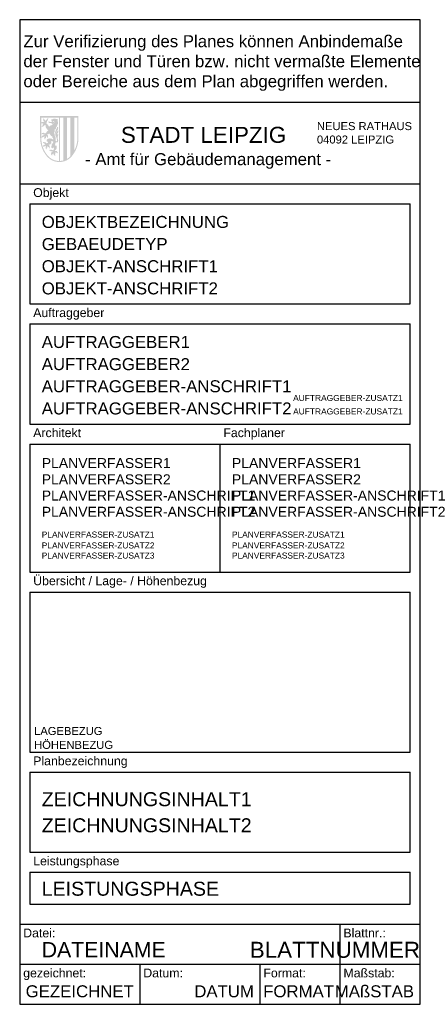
# Model space of a CAD drawing. Header units: metres. Extents: x -100 to 2, y 0 to 246.
import ezdxf
from ezdxf.enums import TextEntityAlignment as Align

# ---------------------------------------------------------------- set-up
doc = ezdxf.new("R2010")
doc.units = ezdxf.units.M
doc.styles.add('ARIAL', font='arial.ttf')

msp = doc.modelspace()

# ---------------------------------------------------------------- hatches: boundary and pattern name
at = {"linetype": 'Continuous'}
h = msp.add_hatch(color=256, dxfattribs=at)
h.paths.add_polyline_path([(-86.98, 211.93, -0.221543), (-90.1, 210.47, -0.221543), (-93.22, 211.93, -0.176331), (-94.89, 216.5), (-94.89, 222), (-90.1, 222), (-85.32, 222), (-85.32, 216.5, -0.176331)])
h.paths.add_polyline_path([(-89.11, 221.6), (-89.11, 210.88, -0.053374), (-89.91, 210.75), (-89.91, 221.6)], flags=16)
h.paths.add_polyline_path([(-90.18, 221.6), (-90.18, 210.74, -0.216368), (-93.02, 212.1, -0.176331), (-94.62, 216.5), (-94.62, 220.38), (-94.62, 220.38), (-94.62, 220.42), (-94.62, 221.6)], flags=16)
h.paths.add_polyline_path([(-88.21, 221.6), (-87.38, 221.6), (-87.38, 211.9, -0.069458), (-88.21, 211.25)], flags=16)
h.paths.add_polyline_path([(-90.54, 221.24), (-90.54, 220.87), (-90.52, 220.8), (-90.51, 220.81), (-90.48, 220.78), (-90.48, 220.53), (-90.42, 220.47), (-90.42, 220.25), (-90.47, 220.21), (-90.47, 219.99), (-90.53, 219.99), (-90.53, 219.8), (-90.61, 219.8), (-90.61, 219.63), (-90.66, 219.58), (-90.66, 219.45), (-90.74, 219.39), (-90.74, 219.35), (-90.76, 219.23), (-90.85, 219.23), (-90.85, 219.17), (-90.91, 219.17), (-90.91, 219.09), (-90.97, 219.02), (-90.97, 218.83), (-91.04, 218.74), (-91.04, 218.61), (-91.23, 218.61), (-91.23, 218.44), (-91.29, 218.38), (-91.29, 217.93), (-91.41, 217.84), (-91.41, 217.77), (-91.36, 217.72), (-91.36, 217.53), (-91.28, 217.44), (-91.28, 217.34), (-91.23, 217.28), (-91.23, 217.07), (-91.17, 217.02), (-91.08, 216.7), (-91.04, 216.65), (-91.04, 216.45), (-90.98, 216.4), (-90.98, 215.77), (-90.79, 215.6), (-90.67, 215.71), (-90.67, 216.09), (-90.73, 216.14), (-90.73, 216.35), (-90.8, 216.39), (-90.8, 216.5), (-90.86, 216.54), (-90.86, 216.65), (-90.92, 216.72), (-90.92, 216.81), (-91, 216.92), (-91, 217.04), (-91.06, 217.1), (-91.06, 217.28), (-91.11, 217.34), (-91.11, 217.72), (-91.17, 217.76), (-91.17, 217.84), (-91.12, 217.89), (-91.12, 218.15), (-91.04, 218.24), (-91.04, 218.35), (-90.99, 218.39), (-90.99, 218.47), (-90.92, 218.51), (-90.92, 218.59), (-90.81, 218.69), (-90.81, 218.77), (-90.73, 218.85), (-90.73, 218.92), (-90.67, 218.96), (-90.67, 219.24), (-90.58, 219.24), (-90.52, 219.25), (-90.46, 219.18), (-90.45, 219.19), (-90.42, 219.16), (-90.42, 219.05), (-90.36, 219.05), (-90.36, 218.94), (-90.41, 218.9), (-90.41, 218.75), (-90.47, 218.75), (-90.47, 218.56), (-90.6, 218.47), (-90.6, 218.39), (-90.73, 218.26), (-90.73, 218.17), (-90.79, 218.17), (-90.79, 217.99), (-90.85, 217.99), (-90.85, 217.83), (-90.82, 217.81), (-90.79, 217.83), (-90.72, 218.06), (-90.69, 218.06), (-90.61, 218.14), (-90.61, 218.23), (-90.55, 218.27), (-90.55, 218.36), (-90.51, 218.36), (-90.45, 218.44), (-90.39, 218.38), (-90.36, 218.35), (-90.36, 217.94), (-90.41, 217.9), (-90.41, 217.82), (-90.53, 217.71), (-90.53, 217.64), (-90.67, 217.53), (-90.67, 217.33), (-90.65, 217.31), (-90.6, 217.33), (-90.6, 217.47), (-90.54, 217.56), (-90.42, 217.47), (-90.42, 217.39), (-90.36, 217.34), (-90.36, 217.12), (-90.41, 217.1), (-90.41, 217.01), (-90.47, 216.96), (-90.47, 216.87), (-90.53, 216.87), (-90.53, 216.49), (-90.48, 216.49), (-90.48, 216.27), (-90.42, 216.22), (-90.42, 215.93), (-90.36, 215.93), (-90.36, 215.75), (-90.41, 215.71), (-90.41, 215.59), (-90.47, 215.53), (-90.47, 215.44), (-90.55, 215.44), (-90.65, 215.36), (-90.96, 215.36), (-91, 215.41), (-91.04, 215.38), (-91.04, 215.27), (-91.08, 215.23), (-91.1, 215.2), (-91.1, 214.96), (-91.17, 214.9), (-91.17, 214.66), (-90.99, 214.55), (-90.8, 214.55), (-90.8, 213.81), (-90.84, 213.79), (-90.84, 213.61), (-90.91, 213.61), (-90.91, 213.53), (-90.96, 213.48), (-91.06, 213.54), (-91.08, 213.56), (-91.17, 213.46), (-91.17, 213.38), (-91.08, 213.25), (-90.84, 213.25), (-90.79, 213.19), (-90.69, 213.19), (-90.67, 213.15), (-90.67, 213.09), (-90.54, 212.96), (-90.54, 212.63), (-90.56, 212.61), (-90.75, 212.8), (-90.86, 212.81), (-91.01, 212.81), (-91.12, 212.91), (-91.19, 212.82), (-91.17, 212.79), (-91.17, 212.72), (-91.1, 212.65), (-91.1, 212.45), (-91.17, 212.38), (-91.17, 212.26), (-91.1, 212.14), (-91.1, 212.06), (-91.27, 212.06), (-91.32, 212.12), (-91.43, 212.12), (-91.43, 212.21), (-91.56, 212.4), (-91.56, 212.48), (-91.61, 212.52), (-91.56, 212.59), (-91.56, 212.73), (-91.56, 212.81), (-91.61, 212.77), (-91.61, 212.7), (-91.66, 212.66), (-91.66, 212.57), (-91.66, 212.57), (-91.76, 212.48), (-91.85, 212.48), (-91.85, 212.17), (-92.05, 212.2), (-92.12, 212.41), (-92.17, 212.46), (-92.17, 212.6), (-92.11, 212.66), (-92.11, 212.85), (-91.96, 212.99), (-91.76, 212.99), (-91.85, 213.13), (-92.18, 213.13), (-92.21, 213.11), (-92.23, 213.13), (-92.23, 213.23), (-92.31, 213.23), (-92.4, 213.3), (-92.61, 213.3), (-92.61, 213.4), (-92.47, 213.56), (-92.28, 213.56), (-92.22, 213.5), (-92.13, 213.56), (-92.04, 213.56), (-91.96, 213.49), (-91.83, 213.49), (-91.74, 213.43), (-91.61, 213.43), (-91.61, 213.48), (-91.55, 213.52), (-91.55, 213.66), (-91.48, 213.73), (-91.48, 213.85), (-91.41, 213.89), (-91.41, 214.04), (-91.7, 214.04), (-91.79, 213.97), (-91.79, 213.87), (-91.88, 213.87), (-91.96, 213.92), (-92.06, 214.1), (-92.06, 214.34), (-92.11, 214.39), (-92.05, 214.45), (-92.05, 214.73), (-91.98, 214.77), (-91.98, 214.85), (-91.92, 214.9), (-91.92, 214.97), (-91.86, 215.01), (-91.86, 215.11), (-91.73, 215.21), (-91.66, 215.43), (-91.61, 215.43), (-91.61, 215.54), (-91.7, 215.61), (-91.89, 215.61), (-91.94, 215.66), (-92.08, 215.66), (-92.17, 215.58), (-92.17, 215.5), (-92.09, 215.38), (-92.09, 215.13), (-92.29, 214.97), (-92.29, 214.92), (-92.39, 214.92), (-92.61, 214.77), (-92.68, 214.85), (-92.79, 214.85), (-92.79, 214.77), (-92.54, 214.55), (-92.54, 214.39), (-92.48, 214.34), (-92.48, 214), (-92.57, 213.92), (-92.67, 213.92), (-92.67, 214.09), (-92.8, 214.2), (-92.83, 214.18), (-92.87, 214.22), (-92.92, 214.26), (-92.92, 214.31), (-93, 214.42), (-93.1, 214.32), (-93.1, 214.05), (-93.23, 214.05), (-93.23, 213.69), (-93.3, 213.69), (-93.33, 213.67), (-93.48, 213.84), (-93.48, 213.96), (-93.55, 214.02), (-93.55, 214.34), (-93.42, 214.48), (-93.4, 214.51), (-93.44, 214.56), (-93.56, 214.44), (-93.66, 214.44), (-93.7, 214.36), (-93.76, 214.36), (-93.81, 214.42), (-93.97, 214.42), (-93.97, 214.37), (-94.06, 214.3), (-94.17, 214.3), (-94.17, 214.53), (-94.12, 214.57), (-94.12, 214.68), (-94.04, 214.68), (-93.84, 214.79), (-93.75, 214.79), (-93.72, 214.86), (-93.59, 214.86), (-93.56, 214.93), (-93.77, 214.99), (-93.83, 215.05), (-93.83, 215.13), (-93.9, 215.13), (-93.94, 215.17), (-94.01, 215.17), (-94.17, 215.26), (-94.17, 215.42), (-94.08, 215.42), (-94.04, 215.48), (-93.87, 215.48), (-93.72, 215.37), (-93.66, 215.42), (-93.56, 215.42), (-93.26, 215.12), (-93.17, 215.12), (-93.17, 215.16), (-93.14, 215.2), (-93.13, 215.18), (-93.09, 215.24), (-93.06, 215.23), (-93.02, 215.25), (-92.93, 215.32), (-92.93, 215.47), (-93.08, 215.61), (-93.21, 215.61), (-93.29, 215.71), (-93.29, 215.92), (-93.23, 215.96), (-93.23, 216.05), (-93.11, 216.15), (-93.11, 216.22), (-93.09, 216.24), (-93.06, 216.23), (-93.02, 216.26), (-92.95, 216.31), (-92.87, 216.31), (-92.84, 216.35), (-92.58, 216.35), (-92.48, 216.42), (-92.38, 216.42), (-92.31, 216.35), (-92.12, 216.35), (-92.06, 216.31), (-92, 216.31), (-91.95, 216.24), (-91.88, 216.24), (-91.83, 216.18), (-91.7, 216.18), (-91.56, 216.11), (-91.56, 216.16), (-91.67, 216.33), (-91.67, 216.41), (-91.85, 216.56), (-91.85, 216.62), (-91.93, 216.64), (-91.87, 216.71), (-91.87, 216.86), (-91.95, 216.86), (-92, 216.92), (-92.07, 216.99), (-92.16, 216.99), (-92.2, 217.11), (-92.36, 217.19), (-92.35, 217.26), (-92.55, 217.45), (-92.55, 217.53), (-92.65, 217.6), (-92.85, 217.4), (-92.85, 217.36), (-93.15, 217.36), (-93.16, 217.33), (-92.92, 217.1), (-92.92, 216.51), (-92.94, 216.49), (-93.05, 216.52), (-93.16, 216.75), (-93.29, 216.75), (-93.29, 216.91), (-93.41, 216.99), (-93.41, 216.7), (-93.47, 216.65), (-93.47, 216.52), (-93.6, 216.46), (-93.6, 216.12), (-93.76, 216.2), (-93.79, 216.18), (-93.8, 216.2), (-93.8, 216.28), (-93.86, 216.34), (-93.86, 216.74), (-93.79, 216.84), (-93.79, 216.9), (-93.82, 216.93), (-93.95, 216.8), (-93.97, 216.81), (-94, 216.75), (-94.2, 216.75), (-94.35, 216.64), (-94.35, 216.56), (-94.43, 216.5), (-94.49, 216.5), (-94.49, 216.59), (-94.55, 216.64), (-94.55, 216.72), (-94.48, 216.76), (-94.48, 216.9), (-94.46, 216.92), (-94.42, 216.91), (-94.39, 216.96), (-94.35, 217.04), (-94.21, 217.18), (-94.01, 217.18), (-93.96, 217.23), (-93.86, 217.23), (-93.86, 217.36), (-93.99, 217.36), (-94.07, 217.3), (-94.19, 217.42), (-94.35, 217.48), (-94.52, 217.42), (-94.6, 217.33), (-94.53, 217.61), (-94.38, 217.74), (-94.16, 217.74), (-94, 217.8), (-93.93, 217.73), (-93.88, 217.74), (-93.84, 217.69), (-93.79, 217.62), (-93.48, 217.62), (-93.48, 217.72), (-93.23, 217.96), (-93.23, 218.05), (-92.86, 218.39), (-92.89, 218.49), (-92.95, 218.49), (-93.07, 218.6), (-93.17, 218.63), (-93.17, 218.72), (-93.36, 218.9), (-93.36, 218.96), (-93.42, 219.02), (-93.42, 219.09), (-93.55, 219.27), (-93.55, 219.42), (-93.48, 219.45), (-93.48, 219.53), (-93.67, 219.77), (-93.67, 219.85), (-93.72, 219.85), (-93.72, 219.7), (-93.84, 219.6), (-93.97, 219.6), (-93.97, 219.5), (-94.06, 219.43), (-94.26, 219.43), (-94.29, 219.32), (-94.35, 219.29), (-94.35, 219.25), (-94.39, 219.25), (-94.49, 219.28), (-94.49, 219.44), (-94.38, 219.56), (-94.32, 219.56), (-94.23, 219.64), (-94.23, 219.91), (-94.09, 220.06), (-94.2, 220.06), (-94.34, 220.17), (-94.52, 220.17), (-94.61, 220.06), (-94.58, 220.34), (-94.56, 220.37), (-94.48, 220.48), (-94.22, 220.48), (-94.12, 220.56), (-94.08, 220.49), (-93.95, 220.49), (-93.85, 220.41), (-93.85, 220.53), (-94.06, 220.71), (-94.06, 220.78), (-94.12, 220.84), (-94.12, 221.11), (-94.17, 221.13), (-94.17, 221.2), (-94.24, 221.3), (-93.99, 221.3), (-93.66, 220.94), (-93.66, 220.84), (-93.63, 220.8), (-93.58, 220.83), (-93.53, 220.86), (-93.37, 220.86), (-93.37, 220.89), (-93.41, 220.93), (-93.11, 221.27), (-93.11, 221.36), (-93.02, 221.36), (-92.97, 221.42), (-92.86, 221.42), (-92.86, 221.25), (-92.91, 221.21), (-92.91, 221.12), (-93.03, 221.03), (-92.98, 220.96), (-92.98, 220.8), (-93.15, 220.75), (-93.15, 220.52), (-93.29, 220.47), (-93.29, 220.18), (-93.35, 220.14), (-93.24, 220.04), (-93.24, 219.97), (-93.12, 219.92), (-92.92, 219.73), (-92.92, 219.65), (-92.73, 219.48), (-92.73, 219.4), (-92.63, 219.31), (-92.61, 219.33), (-92.61, 219.43), (-92.5, 219.43), (-92.38, 219.56), (-92.32, 219.56), (-92.29, 219.62), (-92.2, 219.62), (-92.13, 219.69), (-92.01, 219.67), (-91.94, 219.74), (-91.88, 219.74), (-91.79, 219.8), (-91.78, 219.81), (-91.73, 219.79), (-91.61, 219.93), (-91.92, 219.93), (-91.92, 220.04), (-91.98, 220.08), (-91.98, 220.26), (-92.07, 220.17), (-92.16, 220.19), (-92.52, 220.19), (-92.62, 220.26), (-92.65, 220.24), (-92.81, 220.4), (-92.81, 220.57), (-92.73, 220.64), (-92.73, 220.68), (-92.69, 220.68), (-92.59, 220.61), (-92.59, 220.56), (-92.54, 220.56), (-92.54, 220.49), (-92.38, 220.49), (-92.31, 220.44), (-91.93, 220.44), (-91.91, 220.51), (-92, 220.59), (-92, 220.69), (-92.05, 220.69), (-92.05, 220.78), (-92.11, 220.83), (-92.11, 221.1), (-92.03, 221.18), (-91.76, 221.18), (-91.68, 221.24), (-91.61, 221.24), (-91.61, 221.3), (-91.08, 221.3), (-91, 221.24)], flags=0)
h.paths.add_polyline_path([(-91.3, 220.47), (-91.3, 220.38), (-91.38, 220.38), (-91.47, 220.45), (-91.79, 220.45), (-91.79, 220.54), (-91.7, 220.54), (-91.65, 220.61), (-91.45, 220.61)], flags=0)
h.paths.add_polyline_path([(-91.47, 220.16), (-91.5, 220.12), (-91.61, 220.12), (-91.78, 220.19), (-91.74, 220.24), (-91.59, 220.24)], flags=0)
h.paths.add_polyline_path([(-86.39, 221.6), (-85.59, 221.6), (-85.59, 216.5, -0.122678), (-86.39, 213.29)], flags=16)

# ---------------------------------------------------------------- linework, layer by layer
for p, q in [((-100, 246.04), (-100, 0)), ((0, 246.04), (-100, 246.04)), ((0, 0), (0, 246.04)), ((0, 225.35), (-100, 225.35)), ((-100, 205), (0, 205)), ((-97.5, 200), (-97.5, 175)), ((-97.5, 200), (-2.5, 200)), ((-2.5, 175), (-2.5, 200)), ((-97.5, 175), (-2.5, 175)), ((-97.5, 170), (-97.5, 145)), ((-97.5, 170), (-2.5, 170)), ((-2.5, 145), (-2.5, 170)), ((-97.5, 145), (-2.5, 145)), ((-97.5, 140), (-97.5, 108)), ((-97.5, 140), (-2.5, 140)), ((-50, 140), (-50, 108)), ((-2.5, 108), (-2.5, 140)), ((-97.5, 108), (-2.5, 108)), ((-97.5, 103), (-97.5, 63)), ((-97.5, 103), (-2.5, 103)), ((-2.5, 63), (-2.5, 103)), ((-97.5, 63), (-2.5, 63)), ((-97.5, 58), (-97.5, 38)), ((-97.5, 58), (-2.5, 58)), ((-2.5, 38), (-2.5, 58)), ((-97.5, 38), (-2.5, 38)), ((-97.5, 33), (-97.5, 25)), ((-97.5, 33), (-2.5, 33)), ((-2.5, 25), (-2.5, 33)), ((-97.5, 25), (-2.5, 25)), ((-100, 20), (0, 20)), ((-20, 20), (-20, 0)), ((-100, 10), (0, 10)), ((-70, 10), (-70, 0)), ((-40, 10), (-40, 0)), ((-100, 0), (0, 0))]:
    msp.add_line(p, q)

# ---------------------------------------------------------------- texts
at = {"style": 'ARIAL'}
for s, height, p in [('STADT LEIPZIG', 4, (-54.08, 217.27)), ('- Amt für Gebäudemanagement -', 3, (-52.93, 210.82))]:
    msp.add_text(s, height=height, dxfattribs=at).set_placement(p, align=Align.MIDDLE)
for s, p in [('NEUES RATHAUS', (-25.76, 218.45)), ('04092 LEIPZIG', (-25.76, 215.1))]:
    msp.add_text(s, height=2, dxfattribs=at).set_placement(p)
at = {"insert": (-99.08, 242.17), "char_height": 3, "attachment_point": 1, "style": 'ARIAL'}
msp.add_mtext_dynamic_manual_height_columns('Zur Verifizierung des Planes können Anbindemaße \\Pder Fenster und Türen bzw. nicht vermaßte Elemente \\Poder Bereiche aus dem Plan abgegriffen werden.', width=107.5506, gutter_width=1.25, heights=[0], dxfattribs=at)
at = {"char_height": 2.2, "attachment_point": 1, "style": 'ARIAL'}
for s, insert, width in [(' Objekt', (-97.48, 203.93), 30.81), (' Auftraggeber', (-97.48, 173.93), 30.81), (' Architekt', (-97.48, 143.93), 30.81), (' Fachplaner', (-49.98, 143.93), 30.81), (' Übersicht / Lage- / Höhenbezug', (-97.48, 106.93), 47.324), (' Planbezeichnung', (-97.48, 61.93), 30.81), (' Leistungsphase', (-97.48, 36.93), 30.81), (' Datei:', (-99.98, 18.93), 30), (' Blattnr.:', (-20, 18.93), 19.87), (' gezeichnet:', (-99.98, 8.93), 30), (' Datum:', (-69.98, 8.93), 29.9765), (' Format:', (-39.98, 8.93), 19.87), (' Maßstab:', (-19.98, 8.93), 19.87)]:
    msp.add_mtext(s, dxfattribs=dict(at, insert=insert, width=width))
at = {"style": 'ARIAL'}
for tag, p, s, height in [('OBJEKTBEZEICHNUNG', (-94.5, 194), '', 3), ('GEBAEUDETYP', (-94.5, 188.47), '', 3), ('OBJEKT-ANSCHRIFT1', (-94.5, 182.94), 'Straße Hausnummer', 3), ('OBJEKT-ANSCHRIFT2', (-94.5, 177.4), 'PLZ Ort', 3), ('AUFTRAGGEBER1', (-94.5, 164), 'Stadt Leipzig', 3), ('AUFTRAGGEBER2', (-94.5, 158.47), 'Amt', 3), ('AUFTRAGGEBER-ANSCHRIFT1', (-94.5, 152.94), 'Straße Hausnummer', 3), ('AUFTRAGGEBER-ANSCHRIFT2', (-94.5, 147.4), 'PLZ Ort', 3), ('PLANVERFASSER1', (-94.5, 134), '', 2.5), ('PLANVERFASSER1', (-47, 134), '', 2.5), ('PLANVERFASSER2', (-94.5, 129.94), '', 2.5), ('PLANVERFASSER2', (-47, 129.94), '', 2.5), ('PLANVERFASSER-ANSCHRIFT1', (-94.5, 125.89), 'Straße Hausnummer', 2.5), ('PLANVERFASSER-ANSCHRIFT1', (-47, 125.89), 'Straße Hausnummer', 2.5), ('PLANVERFASSER-ANSCHRIFT2', (-94.5, 121.83), 'PLZ Ort', 2.5), ('PLANVERFASSER-ANSCHRIFT2', (-47, 121.83), 'PLZ Ort', 2.5), ('PLANVERFASSER-ZUSATZ1', (-94.5, 116.64), 'Tel.:', 1.5), ('PLANVERFASSER-ZUSATZ1', (-47, 116.64), 'Tel.:', 1.5), ('PLANVERFASSER-ZUSATZ2', (-94.5, 113.91), 'Fax.:', 1.5), ('PLANVERFASSER-ZUSATZ2', (-47, 113.91), 'Fax.:', 1.5), ('PLANVERFASSER-ZUSATZ3', (-94.5, 111.39), 'Email:', 1.5), ('PLANVERFASSER-ZUSATZ3', (-47, 111.39), 'Email:', 1.5), ('LAGEBEZUG', (-96.4, 67.3), 'Lagebezug:', 2), ('HÖHENBEZUG', (-96.4, 63.83), 'Höhenbezug:', 2), ('ZEICHNUNGSINHALT1', (-94.5, 49.51), '', 3.5), ('ZEICHNUNGSINHALT2', (-94.5, 42.98), '', 3.5), ('LEISTUNGSPHASE', (-94.5, 27.13), 'Leistungsphase', 3.5), ('DATEINAME', (-94.5, 11.75), '', 3.8)]:
    msp.add_attdef(tag, p, s, height=height, dxfattribs=at)
for tag, text, height, p in [('AUFTRAGGEBER-ZUSATZ1', 'Tel.:', 1.5, (-4.35, 150.77)), ('AUFTRAGGEBER-ZUSATZ1', 'Fax.:', 1.5, (-4.35, 147.4)), ('MAßSTAB', '1 : 100', 3, (-1.5, 1.75)), ('GEZEICHNET', 'Name', 3, (-71.5, 1.75)), ('DATUM', 'tt.mm.jjjj', 3, (-41.5, 1.75)), ('FORMAT', 'A3', 3, (-21.5, 1.75))]:
    msp.add_attdef(tag, text=text, height=height, dxfattribs=at).set_placement(p, align=Align.RIGHT)
msp.add_attdef('BLATTNUMMER', text='', height=4, dxfattribs=at).set_placement((0, 13.62), align=Align.MIDDLE_RIGHT)

doc.saveas('drawing.dxf')
